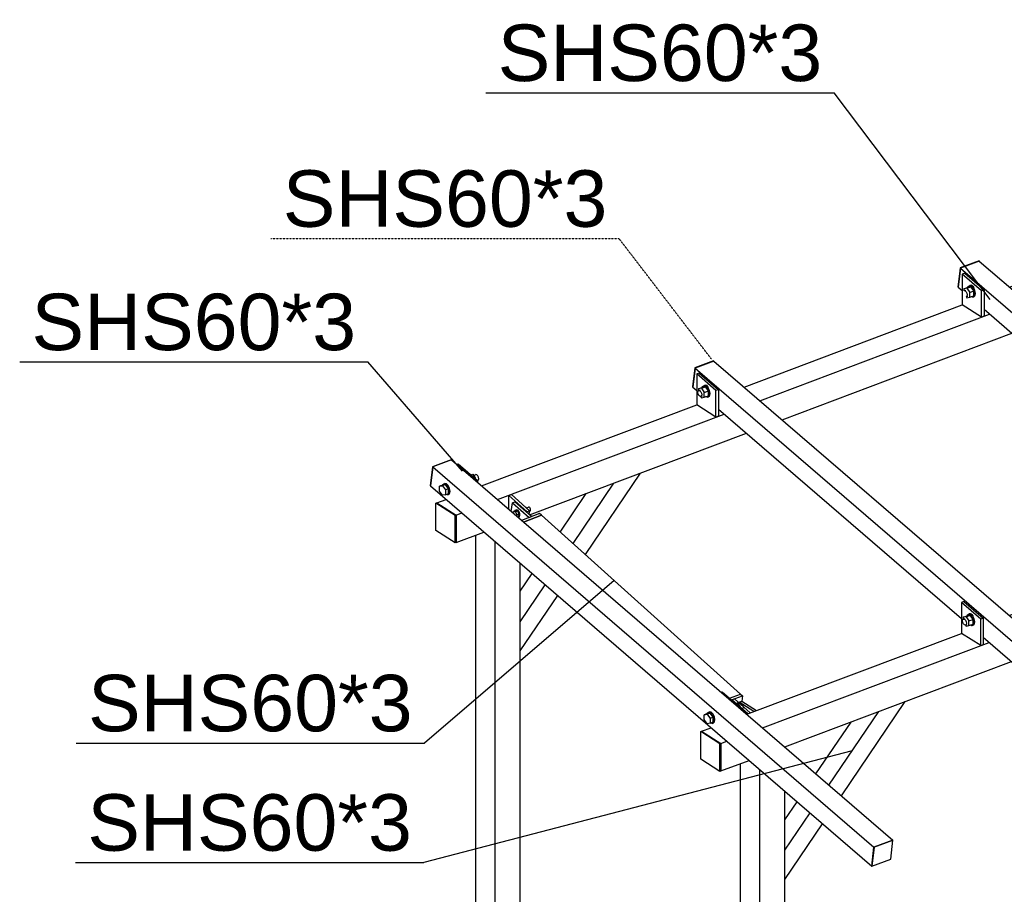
# Model space of a CAD drawing. Header units: millimetres. Extents: x 75 to 96588, y 16 to 10023.
# Tile 17 of 25: x 49414 to 51911, y 7551 to 9768. Entities that reach past the tile are written whole.
import ezdxf

# ---------------------------------------------------------------- set-up
doc = ezdxf.new("R2010")
doc.units = ezdxf.units.MM
doc.linetypes.add('DXK_LINE_DOT4', pattern=[0.9408, 0.4704, -0.4704])
doc.styles.add('Arial', font='ARIAL.TTF', dxfattribs={"height": 0.2})

# ---------------------------------------------------------------- blocks, each defined once
blk = doc.blocks.new('Part-32803 - 30207')
at = {"color": 7}
for p, q in [((51174.2, 8902.7), (51126.7, 8884.8)), ((51174.2, 8902.7), (52293.3, 7938.8)), ((51126.7, 8884.8), (51120.9, 8836.7)), ((51126.7, 8884.8), (52245.8, 7920.9)), ((51120.9, 8836.7), (51131, 8828.1)), ((51186.2, 8780.6), (51802.4, 8249.8)), ((51857.5, 8202.3), (52240, 7872.8)), ((52240, 7872.8), (52245.8, 7920.9)), ((52293.3, 7938.8), (52245.8, 7920.9))]:
    blk.add_line(p, q, dxfattribs=at)
blk = doc.blocks.new('Bolt-32845 - 30207')
at = {"color": 7}
for p, q in [((51805.3, 8244.1), (51805.9, 8247.2)), ((51805.9, 8240.2), (51805.3, 8244.1)), ((51805.9, 8247.2), (51807.7, 8248.6)), ((51807.7, 8236.5), (51805.9, 8240.2)), ((51806.8, 8253.2), (51817.1, 8257.1)), ((51814.1, 8254.6), (51806.8, 8253.2)), ((51806.8, 8253.2), (51806.8, 8247.9)), ((51807.7, 8248.6), (51811.7, 8250.1)), ((51807.7, 8248.6), (51810.2, 8248)), ((51810.2, 8248), (51812.6, 8245.5)), ((51812.6, 8245.5), (51814.4, 8241.8)), ((51814.1, 8254.6), (51824.4, 8258.5)), ((51814.1, 8254.6), (51821.4, 8243.9)), ((51814.4, 8241.8), (51815, 8237.9)), ((51816.2, 8256.7), (51816.5, 8258)), ((51816.5, 8258), (51819.8, 8260.6)), ((51824.4, 8258.5), (51817.1, 8257.1)), ((51819.8, 8260.6), (51822.2, 8261.5)), ((51819.8, 8260.6), (51824.4, 8259.5)), ((51821.4, 8243.9), (51831.7, 8247.8)), ((51821.4, 8231.8), (51821.4, 8243.9)), ((51822.2, 8261.5), (51822.7, 8262.3)), ((51822.2, 8261.5), (51826.8, 8260.4)), ((51822.7, 8262.3), (51824.6, 8262.9)), ((51824.4, 8259.5), (51829, 8254.8)), ((51831.7, 8247.8), (51824.4, 8258.5)), ((51824.6, 8262.9), (51826.8, 8262.1)), ((51826.8, 8262.1), (51829, 8260.1)), ((51831.4, 8255.7), (51826.8, 8260.4)), ((51829, 8260.1), (51830.9, 8257.1)), ((51829, 8254.8), (51832.3, 8247.9)), ((51830.9, 8257.1), (51831.4, 8255.6)), ((51834.7, 8248.8), (51831.4, 8255.7)), ((51831.7, 8235.7), (51831.7, 8247.8)), ((51832.3, 8247.9), (51833.6, 8240.6)), ((51833.6, 8240.6), (51832.3, 8234.8)), ((51836, 8241.5), (51834.7, 8248.8)), ((51834.7, 8235.7), (51836, 8241.5)), ((51810.2, 8234), (51807.7, 8236.5)), ((51812.6, 8233.4), (51810.2, 8234)), ((51811.9, 8233.6), (51814.1, 8230.4)), ((51812.6, 8233.4), (51816.6, 8234.9)), ((51814.4, 8234.8), (51812.6, 8233.4)), ((51814.1, 8230.4), (51821.4, 8231.8)), ((51815, 8237.9), (51814.4, 8234.8)), ((51821.4, 8231.8), (51831.7, 8235.7)), ((51829, 8232.1), (51825, 8233.2)), ((51826.8, 8232.4), (51826.4, 8232.8)), ((51829, 8231.7), (51826.8, 8232.4)), ((51832.3, 8234.8), (51829, 8232.1)), ((51829, 8232.1), (51831.4, 8233)), ((51830.9, 8232.3), (51829, 8231.7)), ((51831.4, 8233.1), (51830.9, 8232.3)), ((51831.4, 8233), (51834.7, 8235.7))]:
    blk.add_line(p, q, dxfattribs=at)
blk = doc.blocks.new('Part-33914 - 30207')
at = {"color": 7}
for p, q in [((50848.5, 8412), (50988.3, 8618.6)), ((50817.3, 8439.9), (50921.1, 8593.3)), ((50784.8, 8469.2), (50850.9, 8566.9)), ((50683.2, 8319), (50713.6, 8364)), ((50683.2, 8241.6), (50746.7, 8335.5)), ((50683.2, 8167.6), (50778.3, 8308.2))]:
    blk.add_line(p, q, dxfattribs=at)
blk = doc.blocks.new('Part-32816 - 30207')
at = {"color": 7}
for p, q in [((51574.6, 7622.3), (51580.4, 7670.4)), ((51581, 7669.9), (51575.2, 7621.8)), ((51580.4, 7670.4), (51627.9, 7688.3)), ((51580.4, 7670.4), (51581, 7669.9)), ((51628.5, 7687.8), (51581, 7669.9)), ((51622.8, 7639.7), (51628.5, 7687.8)), ((51627.9, 7688.3), (51628.5, 7687.8)), ((51574.6, 7622.3), (51575.2, 7621.8)), ((51575.2, 7621.8), (51622.8, 7639.7))]:
    blk.add_line(p, q, dxfattribs=at)
blk = doc.blocks.new('Bolt-32848 - 30207')
at = {"color": 7}
for p, q in [((51228.6, 8035.2), (51234.2, 8036.2)), ((51229.4, 8034.4), (51234.2, 8036.2)), ((51234.2, 8036.2), (51241.5, 8025.6)), ((51236.1, 8033.4), (51242.1, 8035.7)), ((51241.5, 8025.6), (51240.2, 8025.1)), ((51241.5, 8024), (51241.5, 8025.6)), ((51244.6, 8035.1), (51242.1, 8035.7)), ((51244.4, 8019.5), (51247, 8020.5)), ((51247, 8032.6), (51244.6, 8035.1)), ((51248.8, 8028.9), (51247, 8032.6)), ((51247, 8020.5), (51248.8, 8021.9)), ((51249.5, 8025), (51248.8, 8028.9)), ((51248.8, 8021.9), (51249.5, 8025)), ((51158, 8008.9), (51150.1, 8006)), ((51150.1, 8006), (51157.4, 8007.4)), ((51150.1, 7993.9), (51150.1, 8006)), ((51157.4, 7983.2), (51150.1, 7993.9)), ((51157.2, 8008.6), (51157.4, 8009.8)), ((51157.4, 8009.8), (51160.8, 8012.5)), ((51165.4, 8010.3), (51157.4, 8007.4)), ((51157.4, 8007.4), (51164.8, 7996.7)), ((51165.4, 8010.3), (51158, 8008.9)), ((51160.8, 8012.5), (51163.2, 8013.4)), ((51160.8, 8012.5), (51165.4, 8011.3)), ((51167.7, 8012.2), (51163.2, 8013.4)), ((51172.7, 7999.7), (51164.8, 7996.7)), ((51164.8, 7996.7), (51164.8, 7984.6)), ((51165.4, 8011.3), (51169.9, 8006.7)), ((51172.7, 7999.7), (51165.4, 8010.3)), ((51172.3, 8007.6), (51167.7, 8012.2)), ((51169.9, 8006.7), (51173.3, 7999.8)), ((51175.7, 8000.7), (51172.3, 8007.6)), ((51172.7, 7987.6), (51172.7, 7999.7)), ((51173.3, 7999.8), (51174.5, 7992.4)), ((51174.5, 7992.4), (51173.3, 7986.7)), ((51176.9, 7993.3), (51175.7, 8000.7)), ((51175.7, 7987.6), (51176.9, 7993.3)), ((51164.8, 7984.6), (51157.4, 7983.2)), ((51164.8, 7984.6), (51172.7, 7987.6)), ((51169.9, 7984), (51165.9, 7985)), ((51173.3, 7986.7), (51169.9, 7984)), ((51169.9, 7984), (51172.3, 7984.9)), ((51172.3, 7984.9), (51175.7, 7987.6))]:
    blk.add_line(p, q, dxfattribs=at)
blk = doc.blocks.new('Part-32835 - 30207')
at = {"color": 7}
for p, q in [((50660.5, 8521.5), (50663.6, 8543.6)), ((50663.6, 8543.6), (50670, 8546)), ((50663.6, 8543.6), (50705.6, 8505.9)), ((50712, 8508.2), (50670, 8546)), ((50705.6, 8505.9), (50712, 8508.2))]:
    blk.add_line(p, q, dxfattribs=at)
blk = doc.blocks.new('Bolt-32832 - 30207')
at = {"color": 7}
for p, q in [((51274.3, 8022.1), (51273.7, 8021.9)), ((51275.9, 8021.3), (51274.3, 8022.1)), ((51277, 8019.7), (51275.9, 8021.3))]:
    blk.add_line(p, q, dxfattribs=at)
blk = doc.blocks.new('Part-32834 - 30207')
at = {"color": 7}
for p, q in [((50654.6, 8561.9), (50661, 8564.3)), ((50654.6, 8526.6), (50654.6, 8561.9)), ((50700.3, 8521), (50654.6, 8561.9)), ((50661, 8564.3), (50706.6, 8523.4)), ((50700, 8519), (50700.3, 8521)), ((50700.3, 8521), (50706.6, 8523.4)), ((50706.6, 8523.4), (50705.3, 8514.2))]:
    blk.add_line(p, q, dxfattribs=at)
blk = doc.blocks.new('Part-32807 - 30207')
at = {"color": 7}
for p, q in [((51141, 7963.1), (51143.3, 7964)), ((51189.8, 7932.2), (51141, 7963.1)), ((51141, 7893.3), (51141, 7963.1)), ((51143.3, 7964), (51192.2, 7933.1)), ((51192.2, 7933.1), (51189.8, 7932.2)), ((51189.8, 7862.4), (51189.8, 7932.2)), ((51192.2, 7933.1), (51192.2, 7863.3)), ((51189.8, 7862.4), (51141, 7893.3)), ((51192.2, 7863.3), (51189.8, 7862.4))]:
    blk.add_line(p, q, dxfattribs=at)
blk = doc.blocks.new('Part-32793 - 30207')
at = {"color": 7}
for p, q in [((51354, 7924.2), (51354.5, 7924.4)), ((51354.5, 7923.7), (51354.5, 7924.4)), ((51242.3, 5771.4), (51242.3, 7882.2)), ((51291.2, 5740.4), (51291.2, 7866.5)), ((51354.5, 5764.3), (51354.5, 7811.9)), ((51291.2, 5740.4), (51242.3, 5771.4)), ((51354.5, 5764.3), (51291.2, 5740.4))]:
    blk.add_line(p, q, dxfattribs=at)
blk = doc.blocks.new('Part-32794 - 30207')
at = {"color": 7}
for p, q in [((50571, 6197.1), (50571, 8461.5)), ((50619.8, 6166.2), (50619.8, 8444.8)), ((50683.2, 6190), (50683.2, 8390.2)), ((50619.8, 6166.2), (50571, 6197.1)), ((50683.2, 6190), (50619.8, 6166.2))]:
    blk.add_line(p, q, dxfattribs=at)
blk = doc.blocks.new('Part-32795 - 30207')
at = {"color": 7}
for p, q in [((52596.4, 8511.1), (53141.1, 8716.2)), ((52636.3, 8476.8), (53211.4, 8693.3)), ((53243.8, 8635.7), (53243.8, 8665.4)), ((52692.7, 8428.2), (53243.8, 8635.7)), ((51923.1, 8257.6), (52475.7, 8465.7)), ((51963, 8223.3), (52546, 8442.8)), ((52019.4, 8174.7), (52602.4, 8394.2)), ((51257.7, 8007.1), (51802.4, 8212.2)), ((51297.6, 7972.8), (51872.7, 8189.3)), ((51354, 7924.2), (51929, 8140.7)), ((51143.3, 7964), (51167.4, 7973.1)), ((51143.3, 7964), (51192.2, 7933.1)), ((51192.2, 7933.1), (51207.3, 7938.8)), ((51192.2, 7863.3), (51192.2, 7933.1)), ((51192.2, 7863.3), (51263.7, 7890.2))]:
    blk.add_line(p, q, dxfattribs=at)
blk = doc.blocks.new('Part-32796 - 30207')
at = {"color": 7}
for p, q in [((51924.2, 9090.1), (52469.7, 9295.5)), ((51964.1, 9055.8), (52539.1, 9272.3)), ((52572.4, 9215), (52572.4, 9243.6)), ((52497.2, 9186.7), (52572.4, 9215)), ((52020.5, 9007.2), (52433.3, 9162.6)), ((51250.9, 8836.6), (51804.3, 9045)), ((51290.8, 8802.3), (51873.7, 9021.8)), ((51347.2, 8753.7), (51930.1, 8973.2)), ((50585.5, 8586.1), (51131, 8791.5)), ((50625.4, 8551.8), (51200.4, 8768.3)), ((50707, 8512.7), (51256.8, 8719.7)), ((50471.9, 8543.3), (50495.2, 8552.1)), ((50471.9, 8543.3), (50520.8, 8512.4)), ((50520.8, 8512.4), (50535, 8517.8)), ((50520.8, 8442.6), (50520.8, 8512.4)), ((50520.8, 8442.6), (50591.4, 8469.2))]:
    blk.add_line(p, q, dxfattribs=at)
blk = doc.blocks.new('Part-32802 - 30207')
at = {"color": 7}
for p, q in [((50508.8, 8652.2), (50461.3, 8634.3)), ((50508.8, 8652.2), (51627.9, 7688.3)), ((50461.3, 8634.3), (50455.5, 8586.2)), ((50461.3, 8634.3), (51580.4, 7670.4)), ((50455.5, 8586.2), (51574.6, 7622.3)), ((51574.6, 7622.3), (51580.4, 7670.4)), ((51627.9, 7688.3), (51580.4, 7670.4))]:
    blk.add_line(p, q, dxfattribs=at)
blk = doc.blocks.new('Part-32804 - 30207')
at = {"color": 7}
for p, q in [((51847.5, 9156.2), (51800, 9138.3)), ((51847.5, 9156.2), (52966.6, 8192.3)), ((51800, 9138.3), (51794.2, 9090.2)), ((51800, 9138.3), (52919.1, 8174.4)), ((51794.2, 9090.2), (51804.3, 9081.6)), ((51859.5, 9034.1), (52475.7, 8503.3)), ((52530.9, 8455.8), (52913.3, 8126.3)), ((52966.6, 8192.3), (52919.1, 8174.4)), ((52913.3, 8126.3), (52919.1, 8174.4))]:
    blk.add_line(p, q, dxfattribs=at)
blk = doc.blocks.new('Part-32808 - 30207')
at = {"color": 7}
for p, q in [((50469.6, 8542.4), (50471.9, 8543.3)), ((50518.4, 8511.5), (50469.6, 8542.4)), ((50469.6, 8472.7), (50469.6, 8542.4)), ((50471.9, 8543.3), (50520.8, 8512.4)), ((50520.8, 8512.4), (50518.4, 8511.5)), ((50518.4, 8441.7), (50518.4, 8511.5)), ((50520.8, 8512.4), (50520.8, 8442.6)), ((50518.4, 8441.7), (50469.6, 8472.7)), ((50520.8, 8442.6), (50518.4, 8441.7))]:
    blk.add_line(p, q, dxfattribs=at)
blk = doc.blocks.new('Part-32810 - 30207')
at = {"color": 7}
for p, q in [((51846.9, 9156.7), (51799.4, 9138.8)), ((51847.5, 9156.2), (51800, 9138.3)), ((51846.9, 9156.7), (51847.5, 9156.2)), ((51799.4, 9138.8), (51793.6, 9090.8)), ((51794.2, 9090.2), (51800, 9138.3)), ((51799.4, 9138.8), (51800, 9138.3)), ((51793.6, 9090.8), (51794.2, 9090.2))]:
    blk.add_line(p, q, dxfattribs=at)
blk = doc.blocks.new('Part-32811 - 30207')
at = {"color": 7}
for p, q in [((51173.6, 8903.2), (51126.1, 8885.3)), ((51174.2, 8902.7), (51126.7, 8884.8)), ((51173.6, 8903.2), (51174.2, 8902.7)), ((51126.1, 8885.3), (51120.3, 8837.3)), ((51120.9, 8836.7), (51126.7, 8884.8)), ((51126.1, 8885.3), (51126.7, 8884.8)), ((51120.3, 8837.3), (51120.9, 8836.7))]:
    blk.add_line(p, q, dxfattribs=at)
blk = doc.blocks.new('Part-32812 - 30207')
at = {"color": 7}
for p, q in [((50508.2, 8652.7), (50460.7, 8634.8)), ((50508.8, 8652.2), (50461.3, 8634.3)), ((50508.2, 8652.7), (50508.8, 8652.2)), ((50460.7, 8634.8), (50454.9, 8586.8)), ((50455.5, 8586.2), (50461.3, 8634.3)), ((50460.7, 8634.8), (50461.3, 8634.3)), ((50454.9, 8586.8), (50455.5, 8586.2))]:
    blk.add_line(p, q, dxfattribs=at)
blk = doc.blocks.new('Part-32827 - 30207')
at = {"color": 7}
for p, q in [((50737.4, 8511.7), (50691.8, 8494.5)), ((51242.3, 8058.5), (50737.4, 8511.7)), ((51214, 8047.8), (51242.3, 8058.5))]:
    blk.add_line(p, q, dxfattribs=at)
blk = doc.blocks.new('Part-32829 - 30207')
at = {"color": 7}
for p, q in [((51238.8, 8037.6), (51238.5, 8035.6)), ((51238.8, 8037.6), (51245.1, 8040)), ((51276, 8014), (51238.8, 8037.6)), ((51245.1, 8040), (51282.4, 8016.4))]:
    blk.add_line(p, q, dxfattribs=at)
blk = doc.blocks.new('Part-32830 - 30207')
at = {"color": 7}
for p, q in [((51220.2, 8044), (51220, 8042.6)), ((51220.2, 8044), (51226.5, 8046.4)), ((51260.2, 8008), (51220.2, 8044)), ((51226.5, 8046.4), (51266.6, 8010.4))]:
    blk.add_line(p, q, dxfattribs=at)
blk = doc.blocks.new('Part-32831 - 30207')
at = {"color": 7}
for p, q in [((51214, 8047.8), (51242.3, 8058.5)), ((51218.9, 8043.5), (51247.1, 8054.2)), ((51242.3, 8058.5), (51247.1, 8054.2)), ((51247.1, 8054.2), (51245.1, 8040))]:
    blk.add_line(p, q, dxfattribs=at)
blk = doc.blocks.new('Part-32836 - 30207')
at = {"color": 7}
for p, q in [((50732.6, 8516), (50686.9, 8498.8)), ((50737.4, 8511.7), (50732.6, 8516)), ((50691.8, 8494.5), (50737.4, 8511.7))]:
    blk.add_line(p, q, dxfattribs=at)
blk = doc.blocks.new('Bolt-32837 - 30207')
at = {"color": 7}
for p, q in [((50665.5, 8517.3), (50666, 8521.3)), ((50671.1, 8523.2), (50666, 8521.3)), ((50666, 8521.3), (50671, 8520.6)), ((50669.8, 8522.7), (50670.5, 8524.3)), ((50670.5, 8524.3), (50673.1, 8525.2)), ((50670.5, 8524.3), (50672, 8524.9)), ((50676.1, 8522.5), (50671, 8520.6)), ((50671, 8520.6), (50675, 8513.2)), ((50676.1, 8522.5), (50671.1, 8523.2)), ((50674.7, 8525.8), (50672, 8524.9)), ((50673.1, 8525.2), (50676.2, 8523.6)), ((50677.8, 8524.2), (50674.7, 8525.8)), ((50675, 8513.2), (50680.1, 8515.1)), ((50676.1, 8522.5), (50680.1, 8515.1)), ((50676.2, 8523.6), (50679.1, 8519.8)), ((50680.7, 8520.4), (50677.8, 8524.2)), ((50679.1, 8519.8), (50680.9, 8515)), ((50680.1, 8515.1), (50679.1, 8508.3)), ((50682.4, 8515.6), (50680.7, 8520.4)), ((50680.9, 8515), (50681.1, 8510.3)), ((50682.7, 8510.9), (50682.4, 8515.6)), ((50698.4, 8531.8), (50697, 8532)), ((50697.5, 8531.5), (50698.4, 8531.8)), ((50699.5, 8529.8), (50698.4, 8531.8)), ((50699.3, 8530), (50704.5, 8532)), ((50705.8, 8532.4), (50704.5, 8532)), ((50707.3, 8531.6), (50705.8, 8532.4)), ((50706.4, 8522.3), (50709.1, 8523.3)), ((50708.8, 8529.7), (50707.3, 8531.6)), ((50709.7, 8527.3), (50708.8, 8529.7)), ((50709.1, 8523.3), (50709.8, 8525)), ((50709.8, 8525), (50709.7, 8527.3)), ((50675, 8513.2), (50674.5, 8509.5)), ((50676.9, 8507.4), (50679.1, 8508.3)), ((50679.8, 8507.1), (50678, 8506.5)), ((50681.1, 8510.3), (50679.8, 8507.1)), ((50679.8, 8507.1), (50681.3, 8507.7)), ((50681.3, 8507.7), (50682.7, 8510.9))]:
    blk.add_line(p, q, dxfattribs=at)
blk = doc.blocks.new('Part-32844 - 30207')
at = {"color": 7}
for p, q in [((51808.7, 8293.1), (51802.4, 8290.7)), ((51802.4, 8290.7), (51802.4, 8212.2)), ((51851.2, 8248.4), (51802.4, 8290.7)), ((51808.7, 8293.1), (51857.5, 8250.8)), ((51857.5, 8250.8), (51851.2, 8248.4)), ((51851.2, 8181.2), (51851.2, 8248.4)), ((51857.5, 8250.8), (51857.5, 8183.6)), ((51851.2, 8181.2), (51802.4, 8212.2)), ((51857.5, 8183.6), (51851.2, 8181.2))]:
    blk.add_line(p, q, dxfattribs=at)
blk = doc.blocks.new('Part-32847 - 30207')
at = {"color": 7}
for p, q in [((51193.1, 8062.8), (51195.6, 8063.7)), ((51195.6, 8063.7), (51244.4, 8021.4)), ((51242.1, 8020.5), (51244.4, 8021.4)), ((51244.4, 8021.4), (51244.4, 8018.6))]:
    blk.add_line(p, q, dxfattribs=at)
blk = doc.blocks.new('Part-32852 - 30207')
at = {"color": 7}
for p, q in [((51137.3, 8872.4), (51131, 8870)), ((51131, 8870), (51131, 8791.5)), ((51179.8, 8827.7), (51131, 8870)), ((51137.3, 8872.4), (51186.2, 8830.1)), ((51186.2, 8830.1), (51179.8, 8827.7)), ((51179.8, 8760.5), (51179.8, 8827.7)), ((51186.2, 8830.1), (51186.2, 8762.9)), ((51179.8, 8760.5), (51131, 8791.5)), ((51186.2, 8762.9), (51179.8, 8760.5))]:
    blk.add_line(p, q, dxfattribs=at)
blk = doc.blocks.new('Part-32853 - 30207')
at = {"color": 7}
for p, q in [((50522.1, 8640.8), (50525.8, 8642.1)), ((50525.8, 8642.1), (50574.6, 8599.8)), ((50571.1, 8598.5), (50574.6, 8599.8)), ((50574.6, 8599.8), (50574.6, 8595.5))]:
    blk.add_line(p, q, dxfattribs=at)
blk = doc.blocks.new('Bolt-32856 - 30207')
at = {"color": 7}
for p, q in [((51145.1, 8837.3), (51148.5, 8839.9)), ((51148.5, 8839.9), (51150.8, 8840.8)), ((51148.5, 8839.9), (51153, 8838.8)), ((51150.8, 8840.8), (51151.3, 8841.6)), ((51150.8, 8840.8), (51155.4, 8839.7)), ((51151.3, 8841.6), (51153.2, 8842.2)), ((51153.2, 8842.2), (51155.4, 8841.4)), ((51155.4, 8841.4), (51157.6, 8839.4)), ((51160, 8835), (51155.4, 8839.7)), ((51133.9, 8823.4), (51134.5, 8826.5)), ((51134.5, 8819.5), (51133.9, 8823.4)), ((51134.5, 8826.5), (51136.3, 8827.9)), ((51136.3, 8815.8), (51134.5, 8819.5)), ((51135.4, 8832.5), (51145.7, 8836.4)), ((51142.7, 8833.9), (51135.4, 8832.5)), ((51135.4, 8832.5), (51135.4, 8827.2)), ((51136.3, 8827.9), (51140.3, 8829.4)), ((51136.3, 8827.9), (51138.8, 8827.3)), ((51138.8, 8813.4), (51136.3, 8815.8)), ((51138.8, 8827.3), (51141.2, 8824.8)), ((51141.2, 8824.8), (51143, 8821.1)), ((51142.7, 8833.9), (51153, 8837.8)), ((51142.7, 8833.9), (51150.1, 8823.2)), ((51143, 8821.1), (51143.7, 8817.2)), ((51143.7, 8817.2), (51143, 8814.2)), ((51144.8, 8836.1), (51145.1, 8837.3)), ((51153, 8837.8), (51145.7, 8836.4)), ((51150.1, 8823.2), (51160.4, 8827.1)), ((51150.1, 8811.1), (51150.1, 8823.2)), ((51150.1, 8811.1), (51160.4, 8815)), ((51153, 8838.8), (51157.6, 8834.1)), ((51160.4, 8827.1), (51153, 8837.8)), ((51157.6, 8839.4), (51159.5, 8836.4)), ((51157.6, 8834.1), (51161, 8827.2)), ((51159.5, 8836.4), (51160.1, 8834.9)), ((51163.3, 8828.1), (51160, 8835)), ((51160, 8812.4), (51163.3, 8815)), ((51160.4, 8815), (51160.4, 8827.1)), ((51161, 8827.2), (51162.2, 8819.9)), ((51162.2, 8819.9), (51161, 8814.1)), ((51164.6, 8820.8), (51163.3, 8828.1)), ((51163.3, 8815), (51164.6, 8820.8)), ((51141.2, 8812.7), (51138.8, 8813.4)), ((51140.6, 8812.9), (51142.7, 8809.7)), ((51143, 8814.2), (51141.2, 8812.7)), ((51141.2, 8812.7), (51145.2, 8814.2)), ((51142.7, 8809.7), (51150.1, 8811.1)), ((51157.6, 8811.5), (51153.6, 8812.5)), ((51155.4, 8811.8), (51155, 8812.1)), ((51157.6, 8811), (51155.4, 8811.8)), ((51161, 8814.1), (51157.6, 8811.5)), ((51157.6, 8811.5), (51160, 8812.4)), ((51159.5, 8811.6), (51157.6, 8811)), ((51160.1, 8812.4), (51159.5, 8811.6))]:
    blk.add_line(p, q, dxfattribs=at)
blk = doc.blocks.new('Bolt-32857 - 30207')
at = {"color": 7}
for p, q in [((50557.6, 8614.6), (50562.9, 8615.6)), ((50558.4, 8613.9), (50562.9, 8615.6)), ((50562.9, 8615.6), (50570.2, 8604.9)), ((50564.8, 8612.8), (50570.8, 8615)), ((50573.2, 8614.4), (50570.8, 8615)), ((50486.1, 8589.1), (50489.4, 8591.8)), ((50489.4, 8591.8), (50491.8, 8592.7)), ((50489.4, 8591.8), (50494, 8590.7)), ((50496.4, 8591.6), (50491.8, 8592.7)), ((50494, 8590.7), (50498.6, 8586)), ((50500.9, 8586.9), (50496.4, 8591.6)), ((50570.2, 8604.9), (50569.2, 8604.5)), ((50570.2, 8603.7), (50570.2, 8604.9)), ((50575.6, 8611.9), (50573.2, 8614.4)), ((50574.6, 8599.4), (50575.6, 8599.8)), ((50577.4, 8608.2), (50575.6, 8611.9)), ((50575.6, 8599.8), (50577.4, 8601.2)), ((50578.1, 8604.3), (50577.4, 8608.2)), ((50577.4, 8601.2), (50578.1, 8604.3)), ((50486.7, 8588.3), (50478.7, 8585.3)), ((50478.7, 8585.3), (50486.1, 8586.7)), ((50478.7, 8573.2), (50478.7, 8585.3)), ((50486.1, 8562.5), (50478.7, 8573.2)), ((50485.8, 8587.9), (50486.1, 8589.1)), ((50494, 8589.7), (50486.1, 8586.7)), ((50486.1, 8586.7), (50493.4, 8576)), ((50494, 8589.7), (50486.7, 8588.3)), ((50501.3, 8579), (50493.4, 8576)), ((50493.4, 8576), (50493.4, 8563.9)), ((50493.4, 8563.9), (50501.3, 8566.9)), ((50501.3, 8579), (50494, 8589.7)), ((50498.6, 8586), (50501.9, 8579.1)), ((50501.9, 8566), (50498.6, 8563.3)), ((50504.3, 8580), (50500.9, 8586.9)), ((50500.9, 8564.2), (50504.3, 8566.9)), ((50501.3, 8566.9), (50501.3, 8579)), ((50501.9, 8579.1), (50503.1, 8571.8)), ((50503.1, 8571.8), (50501.9, 8566)), ((50505.5, 8572.7), (50504.3, 8580)), ((50504.3, 8566.9), (50505.5, 8572.7)), ((50493.4, 8563.9), (50486.1, 8562.5)), ((50498.6, 8563.3), (50494.6, 8564.3)), ((50498.6, 8563.3), (50500.9, 8564.2))]:
    blk.add_line(p, q, dxfattribs=at)
blk = doc.blocks.new('Part-33918 - 30207')
at = {"color": 7}
for p, q in [((51497.9, 7800.2), (51659.7, 8039.3)), ((51466.3, 7827.5), (51592.5, 8014)), ((51433.2, 7856), (51522.3, 7987.5)), ((51354.5, 7739.7), (51385.4, 7785.3)), ((51354.5, 7662.3), (51418.5, 7756.8)), ((51354.5, 7588.3), (51450.1, 7729.6))]:
    blk.add_line(p, q, dxfattribs=at)
blk = doc.blocks.new('Part-93347 - 30207')
at = {"color": 7}
for p, q in [((51810.6, 9125.9), (51804.3, 9123.5)), ((51804.3, 9123.5), (51804.3, 9045)), ((51853.1, 9081.2), (51804.3, 9123.5)), ((51810.6, 9125.9), (51859.5, 9083.6)), ((51859.5, 9083.6), (51853.1, 9081.2)), ((51853.1, 9014), (51853.1, 9081.2)), ((51859.5, 9083.6), (51859.5, 9016.4)), ((51853.1, 9014), (51804.3, 9045)), ((51859.5, 9016.4), (51853.1, 9014))]:
    blk.add_line(p, q, dxfattribs=at)
blk = doc.blocks.new('Bolt-93348 - 30207')
at = {"color": 7}
for p, q in [((51808.7, 9086), (51819, 9089.9)), ((51816, 9087.4), (51826.3, 9091.3)), ((51818.2, 9089.6), (51818.4, 9090.8)), ((51818.4, 9090.8), (51821.8, 9093.4)), ((51826.3, 9091.3), (51819, 9089.9)), ((51821.8, 9093.4), (51824.1, 9094.3)), ((51821.8, 9093.4), (51826.3, 9092.3)), ((51824.1, 9094.3), (51824.6, 9095.1)), ((51824.1, 9094.3), (51828.7, 9093.2)), ((51824.6, 9095.1), (51826.5, 9095.7)), ((51826.3, 9092.3), (51830.9, 9087.6)), ((51833.7, 9080.6), (51826.3, 9091.3)), ((51826.5, 9095.7), (51828.7, 9094.9)), ((51828.7, 9094.9), (51830.9, 9092.9)), ((51833.3, 9088.5), (51828.7, 9093.2)), ((51830.9, 9092.9), (51832.8, 9089.9)), ((51832.8, 9089.9), (51833.4, 9088.4)), ((51816, 9087.4), (51808.7, 9086)), ((51808.7, 9086), (51808.7, 9081.1)), ((51809.6, 9081.4), (51813.6, 9082.9)), ((51809.6, 9081.4), (51812.1, 9080.8)), ((51812.1, 9080.8), (51814.5, 9078.3)), ((51814.1, 9066.1), (51816, 9063.2)), ((51814.5, 9078.3), (51816.3, 9074.6)), ((51816.3, 9067.7), (51814.5, 9066.2)), ((51814.5, 9066.2), (51818.5, 9067.7)), ((51816, 9087.4), (51823.4, 9076.7)), ((51816, 9063.2), (51823.4, 9064.6)), ((51816.3, 9074.6), (51817, 9070.7)), ((51817, 9070.7), (51816.3, 9067.7)), ((51823.4, 9076.7), (51833.7, 9080.6)), ((51823.4, 9064.6), (51823.4, 9076.7)), ((51823.4, 9064.6), (51833.7, 9068.5)), ((51830.9, 9065), (51826.9, 9066)), ((51828.7, 9065.3), (51828.3, 9065.6)), ((51830.9, 9064.5), (51828.7, 9065.3)), ((51830.9, 9087.6), (51834.3, 9080.7)), ((51834.3, 9067.6), (51830.9, 9065)), ((51830.9, 9065), (51833.3, 9065.9)), ((51832.8, 9065.1), (51830.9, 9064.5)), ((51833.4, 9065.9), (51832.8, 9065.1)), ((51836.6, 9081.6), (51833.3, 9088.5)), ((51833.3, 9065.9), (51836.6, 9068.5)), ((51833.7, 9068.5), (51833.7, 9080.6)), ((51834.3, 9080.7), (51835.5, 9073.4)), ((51835.5, 9073.4), (51834.3, 9067.6)), ((51837.9, 9074.3), (51836.6, 9081.6)), ((51836.6, 9068.5), (51837.9, 9074.3))]:
    blk.add_line(p, q, dxfattribs=at)
blk = doc.blocks.new('Mark-36034 - 30207')
at = {"color": 136, "linetype": 'DXK_LINE_DOT4'}
for p in [(50051.1, 9213.2), (51168.1, 8908)]:
    blk.add_line(p, (50934, 9213.2), dxfattribs=at)
at = {"color": 30, "style": 'Arial'}
blk.add_text('SHS60*3', height=143.26, dxfattribs=at).set_placement((50081.1, 9243.2))
blk = doc.blocks.new('Mark-36035 - 30207')
at = {"color": 136}
for p in [(50596.1, 9582.8), (51874.8, 9059.2)]:
    blk.add_line(p, (51479.1, 9582.8), dxfattribs=at)
at = {"color": 30, "style": 'Arial'}
blk.add_text('SHS60*3', height=143.26, dxfattribs=at).set_placement((50626.1, 9612.8))
blk = doc.blocks.new('Mark-36033 - 30207')
at = {"color": 136}
for p in [(49413.9, 8900.4), (50537.3, 8623.7)]:
    blk.add_line(p, (50296.9, 8900.4), dxfattribs=at)
at = {"color": 30, "style": 'Arial'}
blk.add_text('SHS60*3', height=143.26, dxfattribs=at).set_placement((49443.9, 8930.4))
blk = doc.blocks.new('Mark-36054 - 30207')
at = {"color": 136}
for p in [(50921.6, 8346.3), (49557.2, 7933.9)]:
    blk.add_line(p, (50440.2, 7933.9), dxfattribs=at)
at = {"color": 30, "style": 'Arial'}
blk.add_text('SHS60*3', height=143.26, dxfattribs=at).set_placement((49587.2, 7963.9))
blk = doc.blocks.new('Mark-36259 - 30207')
at = {"color": 136}
for p in [(51524.8, 7914), (49555.5, 7631.1)]:
    blk.add_line(p, (50438.5, 7631.1), dxfattribs=at)
at = {"color": 30, "style": 'Arial'}
blk.add_text('SHS60*3', height=143.26, dxfattribs=at).set_placement((49585.5, 7661.1))

msp = doc.modelspace()

# ---------------------------------------------------------------- block references
for name in ['Mark-36035 - 30207', 'Mark-36034 - 30207', 'Part-32796 - 30207', 'Part-32810 - 30207', 'Part-32804 - 30207', 'Part-93347 - 30207', 'Bolt-93348 - 30207', 'Mark-36033 - 30207', 'Part-32811 - 30207', 'Part-32803 - 30207', 'Part-32852 - 30207', 'Bolt-32856 - 30207', 'Part-32795 - 30207', 'Part-32812 - 30207', 'Part-32802 - 30207', 'Part-32853 - 30207', 'Bolt-32857 - 30207', 'Part-33914 - 30207', 'Part-32808 - 30207', 'Part-32834 - 30207', 'Part-32835 - 30207', 'Bolt-32837 - 30207', 'Part-32836 - 30207', 'Part-32827 - 30207', 'Part-32794 - 30207', 'Mark-36054 - 30207', 'Part-32844 - 30207', 'Bolt-32845 - 30207', 'Part-32847 - 30207', 'Part-32831 - 30207', 'Part-32830 - 30207', 'Bolt-32848 - 30207', 'Part-32829 - 30207', 'Bolt-32832 - 30207', 'Part-33918 - 30207', 'Part-32807 - 30207', 'Part-32793 - 30207', 'Mark-36259 - 30207', 'Part-32816 - 30207']:
    msp.add_blockref(name, (0, 0))

doc.saveas('drawing.dxf')
